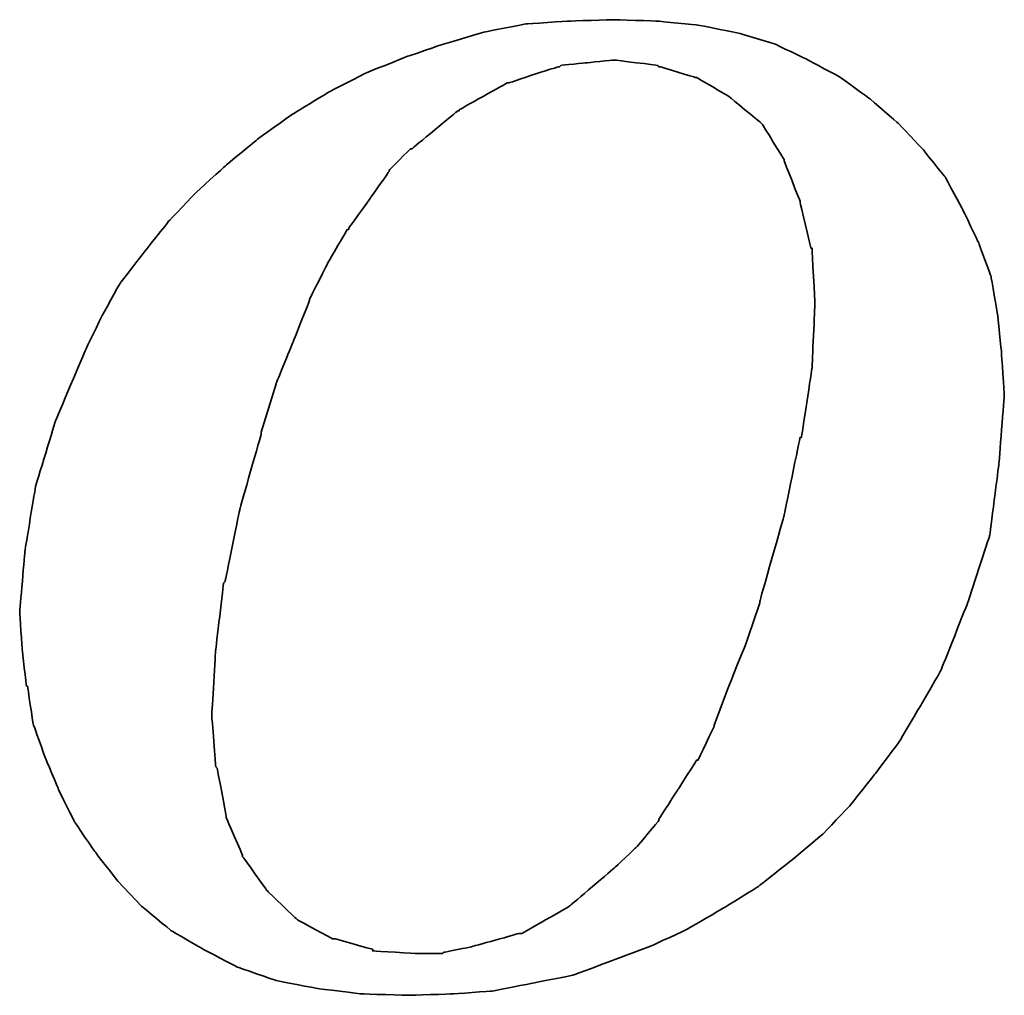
# Model space of a CAD drawing. Header units: millimetres. Extents: x 737 to 1271, y 623 to 792.
# Tile 36 of 48: x 1143.43 to 1148.01, y 676.67 to 681.21. Entities that reach past the tile are written whole.
import ezdxf

# ---------------------------------------------------------------- set-up
doc = ezdxf.new("R2010")
doc.units = ezdxf.units.MM
doc.header["$LTSCALE"] = 2
doc.layers.add('DIM', color=4, linetype='Continuous')
doc.layers.add('layer 1', color=7, linetype='Continuous')

# ---------------------------------------------------------------- blocks, each defined once
blk = doc.blocks.new('TBI MOTION logo(完整正式版)')
at = {"layer": 'layer 1', "color": 22, "lineweight": 35}
for points, knots in [([(-11.34375, -6.983749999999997), (-11.34375, -6.983749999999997), (-10.91375, -7.438749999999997), (-10.91375, -7.438749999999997), (-10.91375, -7.438749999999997), (-10.91375, -7.438749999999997), (-10.38625, -7.871249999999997), (-10.38625, -7.871249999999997), (-10.38625, -7.871249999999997), (-10.38625, -7.871249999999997), (-9.81125, -8.20375), (-9.81125, -8.20375), (-9.81125, -8.20375), (-9.81125, -8.20375), (-9.21125, -8.51875), (-9.21125, -8.51875), (-9.21125, -8.51875), (-9.21125, -8.51875), (-8.51625, -8.75875), (-8.51625, -8.75875), (-8.51625, -8.75875), (-8.51625, -8.75875), (-7.77125, -8.90375), (-7.77125, -8.90375), (-7.77125, -8.90375), (-7.77125, -8.90375), (-6.978749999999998, -8.998749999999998), (-6.978749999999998, -8.998749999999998), (-6.978749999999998, -8.998749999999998), (-6.978749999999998, -8.998749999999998), (-6.14125, -9.02375), (-6.14125, -9.02375), (-6.14125, -9.02375), (-6.14125, -9.02375), (-5.371249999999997, -8.998749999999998), (-5.371249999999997, -8.998749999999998), (-5.371249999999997, -8.998749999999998), (-5.371249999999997, -8.998749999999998), (-4.653749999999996, -8.94875), (-4.653749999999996, -8.94875), (-4.653749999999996, -8.94875), (-4.653749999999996, -8.94875), (-3.933749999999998, -8.80625), (-3.933749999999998, -8.80625), (-3.933749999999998, -8.80625), (-3.933749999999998, -8.80625), (-3.21375, -8.66375), (-3.21375, -8.66375), (-3.21375, -8.66375), (-3.21375, -8.66375), (-2.493749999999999, -8.398749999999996), (-2.493749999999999, -8.398749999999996), (-2.493749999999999, -8.398749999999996), (-2.493749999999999, -8.398749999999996), (-1.79875, -8.13375), (-1.79875, -8.13375), (-1.79875, -8.13375), (-1.79875, -8.13375), (-1.17375, -7.84375), (-1.17375, -7.84375), (-1.17375, -7.84375), (-1.17375, -7.84375), (-0.52375, -7.46375), (-0.52375, -7.46375), (-0.52375, -7.46375), (-0.52375, -7.46375), (0.10124, -7.07875), (0.10124, -7.07875), (0.10124, -7.07875), (0.10124, -7.07875), (0.6762500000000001, -6.62375), (0.6762500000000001, -6.62375), (0.6762500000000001, -6.62375), (0.6762500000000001, -6.62375), (1.248739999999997, -6.143749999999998), (1.248739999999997, -6.143749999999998), (1.248739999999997, -6.143749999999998), (1.248739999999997, -6.143749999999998), (1.72874, -5.64125), (1.72874, -5.64125), (1.72874, -5.64125), (1.72874, -5.64125), (2.18624, -5.063749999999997), (2.18624, -5.063749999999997), (2.18624, -5.063749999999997), (2.18624, -5.063749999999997), (2.616249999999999, -4.488739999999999), (2.616249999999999, -4.488739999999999), (2.616249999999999, -4.488739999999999), (2.616249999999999, -4.488739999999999), (3.00125, -3.838739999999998), (3.00125, -3.838739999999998), (3.00125, -3.838739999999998), (3.00125, -3.838739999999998), (3.36124, -3.21374), (3.36124, -3.21374), (3.36124, -3.21374), (3.36124, -3.21374), (3.84374, -1.991249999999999), (3.84374, -1.991249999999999), (3.84374, -1.991249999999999), (3.84374, -1.991249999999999), (4.22625, -0.81875), (4.22625, -0.81875), (4.22625, -0.81875), (4.22625, -0.81875), (4.39125, 0.4562400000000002), (4.39125, 0.4562400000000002), (4.39125, 0.4562400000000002), (4.39125, 0.4562400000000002), (4.488739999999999, 1.70124), (4.488739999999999, 1.70124), (4.488739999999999, 1.70124), (4.488739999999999, 1.70124), (4.43874, 2.44625), (4.43874, 2.44625), (4.43874, 2.44625), (4.43874, 2.44625), (4.368739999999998, 3.141249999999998), (4.368739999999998, 3.141249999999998), (4.368739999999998, 3.141249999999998), (4.368739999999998, 3.141249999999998), (4.251249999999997, 3.811249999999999), (4.251249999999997, 3.811249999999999), (4.251249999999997, 3.811249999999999), (4.251249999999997, 3.811249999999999), (4.03124, 4.411249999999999), (4.03124, 4.411249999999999), (4.03124, 4.411249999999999), (4.03124, 4.411249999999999), (3.74374, 5.01125), (3.74374, 5.01125), (3.74374, 5.01125), (3.74374, 5.01125), (3.43124, 5.58875), (3.43124, 5.58875), (3.43124, 5.58875), (3.43124, 5.58875), (3.02625, 6.091249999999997), (3.02625, 6.091249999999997), (3.02625, 6.091249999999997), (3.02625, 6.091249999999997), (2.593739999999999, 6.54875), (2.593739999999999, 6.54875), (2.593739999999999, 6.54875), (2.593739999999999, 6.54875), (2.091239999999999, 6.98125), (2.091239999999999, 6.98125), (2.091239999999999, 6.98125), (2.091239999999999, 6.98125), (1.561239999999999, 7.366249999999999), (1.561239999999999, 7.366249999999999), (1.561239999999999, 7.366249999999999), (1.561239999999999, 7.366249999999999), (0.98624, 7.676249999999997), (0.98624, 7.676249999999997), (0.98624, 7.676249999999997), (0.98624, 7.676249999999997), (0.38624, 7.96375), (0.38624, 7.96375), (0.38624, 7.96375), (0.38624, 7.96375), (-0.25875, 8.15625), (-0.25875, 8.15625), (-0.25875, 8.15625), (-0.25875, 8.15625), (-0.98125, 8.30125), (-0.98125, 8.30125), (-0.98125, 8.30125), (-0.98125, 8.30125), (-1.70124, 8.371249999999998), (-1.70124, 8.371249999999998), (-1.70124, 8.371249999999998), (-1.70124, 8.371249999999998), (-2.493749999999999, 8.396239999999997), (-2.493749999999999, 8.396239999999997), (-2.493749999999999, 8.396239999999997), (-2.493749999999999, 8.396239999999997), (-3.286249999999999, 8.371249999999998), (-3.286249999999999, 8.371249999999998), (-3.286249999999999, 8.371249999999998), (-3.286249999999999, 8.371249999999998), (-4.051249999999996, 8.32125), (-4.051249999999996, 8.32125), (-4.051249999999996, 8.32125), (-4.051249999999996, 8.32125), (-4.773749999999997, 8.18125), (-4.773749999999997, 8.18125), (-4.773749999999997, 8.18125), (-4.773749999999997, 8.18125), (-5.51625, 7.96375), (-5.51625, 7.96375), (-5.51625, 7.96375), (-5.51625, 7.96375), (-6.211249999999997, 7.72625), (-6.211249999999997, 7.72625), (-6.211249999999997, 7.72625), (-6.211249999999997, 7.72625), (-6.928749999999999, 7.43625), (-6.928749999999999, 7.43625), (-6.928749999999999, 7.43625), (-6.928749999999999, 7.43625), (-7.57875, 7.10125), (-7.57875, 7.10125), (-7.57875, 7.10125), (-7.57875, 7.10125), (-8.24875, 6.69125), (-8.24875, 6.69125), (-8.24875, 6.69125), (-8.24875, 6.69125), (-8.84875, 6.26125), (-8.84875, 6.26125), (-8.84875, 6.26125), (-8.84875, 6.26125), (-9.42625, 5.78125), (-9.42625, 5.78125), (-9.42625, 5.78125), (-9.42625, 5.78125), (-9.95375, 5.301249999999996), (-9.95375, 5.301249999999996), (-9.95375, 5.301249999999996), (-9.95375, 5.301249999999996), (-10.43375, 4.79624), (-10.43375, 4.79624), (-10.43375, 4.79624), (-10.43375, 4.79624), (-10.88875, 4.22125), (-10.88875, 4.22125), (-10.88875, 4.22125), (-10.88875, 4.22125), (-11.29875, 3.69375), (-11.29875, 3.69375), (-11.29875, 3.69375), (-11.29875, 3.69375), (-11.63375, 3.09125), (-11.63375, 3.09125), (-11.63375, 3.09125), (-11.63375, 3.09125), (-11.91875, 2.496249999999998), (-11.91875, 2.496249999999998), (-11.91875, 2.496249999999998), (-11.91875, 2.496249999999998), (-12.44875, 1.24625), (-12.44875, 1.24625), (-12.44875, 1.24625), (-12.44875, 1.24625), (-12.80875, 0.06874), (-12.80875, 0.06874), (-12.80875, 0.06874), (-12.80875, 0.06874), (-12.99875, -1.07875), (-12.99875, -1.07875), (-12.99875, -1.07875), (-12.99875, -1.07875), (-13.09375, -2.183749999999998), (-13.09375, -2.183749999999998), (-13.09375, -2.183749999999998), (-13.09375, -2.183749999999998), (-13.04875, -2.853749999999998), (-13.04875, -2.853749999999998), (-13.04875, -2.853749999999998), (-13.04875, -2.853749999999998), (-12.97375, -3.50375), (-12.97375, -3.50375), (-12.97375, -3.50375), (-12.97375, -3.50375), (-12.95375, -3.50375), (-12.95375, -3.50375), (-12.95375, -3.50375), (-12.95375, -3.50375), (-12.85375, -4.17375), (-12.85375, -4.17375), (-12.85375, -4.17375), (-12.85375, -4.17375), (-12.63875, -4.77624), (-12.63875, -4.77624), (-12.63875, -4.77624), (-12.63875, -4.77624), (-12.39875, -5.35125), (-12.39875, -5.35125), (-12.39875, -5.35125), (-12.39875, -5.35125), (-12.11375, -5.928749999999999), (-12.11375, -5.928749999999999), (-12.11375, -5.928749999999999), (-12.11375, -5.928749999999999), (-11.75375, -6.45375), (-11.75375, -6.45375), (-11.75375, -6.45375), (-11.75375, -6.45375), (-11.34375, -6.983749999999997), (-11.34375, -6.983749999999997)], [0, 0, 0, 0, 0.0136986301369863, 0.0136986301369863, 0.0136986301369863, 0.0136986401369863, 0.0273972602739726, 0.0273972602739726, 0.0273972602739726, 0.0273972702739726, 0.0410958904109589, 0.0410958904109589, 0.0410958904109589, 0.0410959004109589, 0.0547945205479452, 0.0547945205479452, 0.0547945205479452, 0.0547945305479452, 0.0684931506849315, 0.0684931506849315, 0.0684931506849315, 0.0684931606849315, 0.0821917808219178, 0.0821917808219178, 0.0821917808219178, 0.0821917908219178, 0.0958904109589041, 0.0958904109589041, 0.0958904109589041, 0.0958904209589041, 0.1095890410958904, 0.1095890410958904, 0.1095890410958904, 0.1095890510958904, 0.1232876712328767, 0.1232876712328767, 0.1232876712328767, 0.1232876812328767, 0.136986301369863, 0.136986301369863, 0.136986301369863, 0.136986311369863, 0.1506849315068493, 0.1506849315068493, 0.1506849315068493, 0.1506849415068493, 0.1643835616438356, 0.1643835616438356, 0.1643835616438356, 0.1643835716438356, 0.1780821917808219, 0.1780821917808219, 0.1780821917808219, 0.1780822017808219, 0.1917808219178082, 0.1917808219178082, 0.1917808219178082, 0.1917808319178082, 0.2054794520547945, 0.2054794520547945, 0.2054794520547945, 0.2054794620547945, 0.2191780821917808, 0.2191780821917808, 0.2191780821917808, 0.2191780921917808, 0.2328767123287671, 0.2328767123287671, 0.2328767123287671, 0.2328767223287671, 0.2465753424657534, 0.2465753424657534, 0.2465753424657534, 0.2465753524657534, 0.2602739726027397, 0.2602739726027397, 0.2602739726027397, 0.2602739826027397, 0.273972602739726, 0.273972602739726, 0.273972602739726, 0.273972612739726, 0.2876712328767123, 0.2876712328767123, 0.2876712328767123, 0.2876712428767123, 0.3013698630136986, 0.3013698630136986, 0.3013698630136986, 0.3013698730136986, 0.3150684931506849, 0.3150684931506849, 0.3150684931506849, 0.3150685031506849, 0.3287671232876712, 0.3287671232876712, 0.3287671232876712, 0.3287671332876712, 0.3424657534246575, 0.3424657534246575, 0.3424657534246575, 0.3424657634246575, 0.3561643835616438, 0.3561643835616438, 0.3561643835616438, 0.3561643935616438, 0.3698630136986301, 0.3698630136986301, 0.3698630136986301, 0.3698630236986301, 0.3835616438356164, 0.3835616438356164, 0.3835616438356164, 0.3835616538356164, 0.3972602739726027, 0.3972602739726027, 0.3972602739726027, 0.3972602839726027, 0.410958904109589, 0.410958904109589, 0.410958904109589, 0.4109589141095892, 0.4246575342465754, 0.4246575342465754, 0.4246575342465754, 0.4246575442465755, 0.4383561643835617, 0.4383561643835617, 0.4383561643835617, 0.4383561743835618, 0.4520547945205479, 0.4520547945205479, 0.4520547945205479, 0.452054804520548, 0.4657534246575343, 0.4657534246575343, 0.4657534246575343, 0.4657534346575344, 0.4794520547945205, 0.4794520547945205, 0.4794520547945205, 0.4794520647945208, 0.4931506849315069, 0.4931506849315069, 0.4931506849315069, 0.4931506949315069, 0.5068493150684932, 0.5068493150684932, 0.5068493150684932, 0.5068493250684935, 0.5205479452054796, 0.5205479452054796, 0.5205479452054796, 0.5205479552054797, 0.5342465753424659, 0.5342465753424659, 0.5342465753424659, 0.534246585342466, 0.5479452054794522, 0.5479452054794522, 0.5479452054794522, 0.5479452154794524, 0.5616438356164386, 0.5616438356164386, 0.5616438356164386, 0.5616438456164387, 0.5753424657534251, 0.5753424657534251, 0.5753424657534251, 0.5753424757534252, 0.5890410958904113, 0.5890410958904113, 0.5890410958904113, 0.5890411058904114, 0.6027397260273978, 0.6027397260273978, 0.6027397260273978, 0.602739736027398, 0.616438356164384, 0.616438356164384, 0.616438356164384, 0.6164383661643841, 0.6301369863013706, 0.6301369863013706, 0.6301369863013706, 0.6301369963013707, 0.6438356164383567, 0.6438356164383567, 0.6438356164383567, 0.6438356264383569, 0.6575342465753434, 0.6575342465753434, 0.6575342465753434, 0.6575342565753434, 0.6712328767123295, 0.6712328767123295, 0.6712328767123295, 0.6712328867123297, 0.6849315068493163, 0.6849315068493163, 0.6849315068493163, 0.6849315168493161, 0.6986301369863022, 0.6986301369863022, 0.6986301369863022, 0.6986301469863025, 0.7123287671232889, 0.7123287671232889, 0.7123287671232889, 0.7123287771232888, 0.7260273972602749, 0.7260273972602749, 0.7260273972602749, 0.7260274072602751, 0.7397260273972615, 0.7397260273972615, 0.7397260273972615, 0.7397260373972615, 0.7534246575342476, 0.7534246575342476, 0.7534246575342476, 0.7534246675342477, 0.767123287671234, 0.767123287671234, 0.767123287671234, 0.7671232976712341, 0.7808219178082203, 0.7808219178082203, 0.7808219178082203, 0.7808219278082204, 0.7945205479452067, 0.7945205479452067, 0.7945205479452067, 0.7945205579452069, 0.8082191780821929, 0.8082191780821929, 0.8082191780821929, 0.808219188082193, 0.8219178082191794, 0.8219178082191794, 0.8219178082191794, 0.8219178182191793, 0.8356164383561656, 0.8356164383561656, 0.8356164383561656, 0.8356164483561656, 0.8493150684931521, 0.8493150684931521, 0.8493150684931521, 0.8493150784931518, 0.8630136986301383, 0.8630136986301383, 0.8630136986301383, 0.8630137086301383, 0.8767123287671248, 0.8767123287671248, 0.8767123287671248, 0.8767123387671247, 0.8904109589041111, 0.8904109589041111, 0.8904109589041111, 0.8904109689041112, 0.9041095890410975, 0.9041095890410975, 0.9041095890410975, 0.9041095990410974, 0.9178082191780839, 0.9178082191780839, 0.9178082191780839, 0.9178082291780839, 0.9315068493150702, 0.9315068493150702, 0.9315068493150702, 0.9315068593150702, 0.9452054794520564, 0.9452054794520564, 0.9452054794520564, 0.9452054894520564, 0.9589041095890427, 0.9589041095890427, 0.9589041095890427, 0.9589041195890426, 0.9726027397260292, 0.9726027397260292, 0.9726027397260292, 0.9726027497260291, 0.9863013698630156, 0.9863013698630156, 0.9863013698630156, 0.9863013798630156, 1, 1, 1, 1]), ([(-8.77875, 1.031239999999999), (-8.77875, 1.031239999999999), (-8.51625, 1.89625), (-8.51625, 1.89625), (-8.51625, 1.89625), (-8.51625, 1.89625), (-8.20375, 2.663749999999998), (-8.20375, 2.663749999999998), (-8.20375, 2.663749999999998), (-8.20375, 2.663749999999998), (-7.916249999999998, 3.38125), (-7.916249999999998, 3.38125), (-7.916249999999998, 3.38125), (-7.916249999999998, 3.38125), (-7.916249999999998, 3.406239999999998), (-7.916249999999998, 3.406239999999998), (-7.916249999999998, 3.406239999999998), (-7.916249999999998, 3.406239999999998), (-7.57875, 4.07624), (-7.57875, 4.07624), (-7.57875, 4.07624), (-7.57875, 4.07624), (-7.24375, 4.65125), (-7.24375, 4.65125), (-7.24375, 4.65125), (-7.24375, 4.65125), (-7.21875, 4.65125), (-7.21875, 4.65125), (-7.21875, 4.65125), (-7.21875, 4.65125), (-7.21875, 4.676239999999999), (-7.21875, 4.676239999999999), (-7.21875, 4.676239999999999), (-7.21875, 4.676239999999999), (-6.836249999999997, 5.20375), (-6.836249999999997, 5.20375), (-6.836249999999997, 5.20375), (-6.836249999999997, 5.20375), (-6.49875, 5.68625), (-6.49875, 5.68625), (-6.49875, 5.68625), (-6.49875, 5.68625), (-6.49875, 5.706249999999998), (-6.49875, 5.706249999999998), (-6.49875, 5.706249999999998), (-6.49875, 5.706249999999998), (-6.116249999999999, 6.091249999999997), (-6.116249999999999, 6.091249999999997), (-6.116249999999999, 6.091249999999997), (-6.116249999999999, 6.091249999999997), (-6.091249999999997, 6.091249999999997), (-6.091249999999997, 6.091249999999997), (-6.091249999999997, 6.091249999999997), (-6.091249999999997, 6.091249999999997), (-5.273749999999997, 6.76625), (-5.273749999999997, 6.76625), (-5.273749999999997, 6.76625), (-5.273749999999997, 6.76625), (-5.24875, 6.76625), (-5.24875, 6.76625), (-5.24875, 6.76625), (-5.24875, 6.76625), (-5.24875, 6.786249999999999), (-5.24875, 6.786249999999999), (-5.24875, 6.786249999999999), (-5.24875, 6.786249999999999), (-4.388749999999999, 7.266239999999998), (-4.388749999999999, 7.266239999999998), (-4.388749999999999, 7.266239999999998), (-4.388749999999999, 7.266239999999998), (-4.36125, 7.266239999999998), (-4.36125, 7.266239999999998), (-4.36125, 7.266239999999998), (-4.36125, 7.266239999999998), (-3.933749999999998, 7.411249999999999), (-3.933749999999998, 7.411249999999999), (-3.933749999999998, 7.411249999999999), (-3.933749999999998, 7.411249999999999), (-3.473749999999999, 7.55625), (-3.473749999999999, 7.55625), (-3.473749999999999, 7.55625), (-3.473749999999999, 7.55625), (-3.453749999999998, 7.55625), (-3.453749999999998, 7.55625), (-3.453749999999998, 7.55625), (-3.453749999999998, 7.55625), (-3.428749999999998, 7.581239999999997), (-3.428749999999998, 7.581239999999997), (-3.428749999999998, 7.581239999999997), (-3.428749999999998, 7.581239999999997), (-2.973749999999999, 7.626249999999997), (-2.973749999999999, 7.626249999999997), (-2.973749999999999, 7.626249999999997), (-2.973749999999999, 7.626249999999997), (-2.493749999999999, 7.676249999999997), (-2.493749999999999, 7.676249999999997), (-2.493749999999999, 7.676249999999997), (-2.493749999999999, 7.676249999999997), (-2.46875, 7.676249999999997), (-2.46875, 7.676249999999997), (-2.46875, 7.676249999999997), (-2.46875, 7.676249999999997), (-1.70124, 7.581239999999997), (-1.70124, 7.581239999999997), (-1.70124, 7.581239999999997), (-1.70124, 7.581239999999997), (-1.678749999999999, 7.55625), (-1.678749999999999, 7.55625), (-1.678749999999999, 7.55625), (-1.678749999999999, 7.55625), (-1.65375, 7.55625), (-1.65375, 7.55625), (-1.65375, 7.55625), (-1.65375, 7.55625), (-1.03125, 7.366249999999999), (-1.03125, 7.366249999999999), (-1.03125, 7.366249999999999), (-1.03125, 7.366249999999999), (-1.00625, 7.366249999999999), (-1.00625, 7.366249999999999), (-1.00625, 7.366249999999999), (-1.00625, 7.366249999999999), (-0.43124, 7.026239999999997), (-0.43124, 7.026239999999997), (-0.43124, 7.026239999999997), (-0.43124, 7.026239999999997), (-0.40625, 7.006239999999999), (-0.40625, 7.006239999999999), (-0.40625, 7.006239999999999), (-0.40625, 7.006239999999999), (0.12124, 6.571239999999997), (0.12124, 6.571239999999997), (0.12124, 6.571239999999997), (0.12124, 6.571239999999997), (0.14624, 6.54875), (0.14624, 6.54875), (0.14624, 6.54875), (0.14624, 6.54875), (0.17124, 6.523749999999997), (0.17124, 6.523749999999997), (0.17124, 6.523749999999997), (0.17124, 6.523749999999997), (0.55625, 5.898749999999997), (0.55625, 5.898749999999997), (0.55625, 5.898749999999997), (0.55625, 5.898749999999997), (0.55625, 5.876249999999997), (0.55625, 5.876249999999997), (0.55625, 5.876249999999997), (0.55625, 5.876249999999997), (0.8412399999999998, 5.15625), (0.8412399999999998, 5.15625), (0.8412399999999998, 5.15625), (0.8412399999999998, 5.15625), (0.8412399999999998, 5.131249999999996), (0.8412399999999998, 5.131249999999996), (0.8412399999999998, 5.131249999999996), (0.8412399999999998, 5.131249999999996), (1.03624, 4.318749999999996), (1.03624, 4.318749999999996), (1.03624, 4.318749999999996), (1.03624, 4.318749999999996), (1.05624, 4.318749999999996), (1.05624, 4.318749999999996), (1.05624, 4.318749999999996), (1.05624, 4.318749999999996), (1.05624, 4.291249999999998), (1.05624, 4.291249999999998), (1.05624, 4.291249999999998), (1.05624, 4.291249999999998), (1.106249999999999, 3.331249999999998), (1.106249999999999, 3.331249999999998), (1.106249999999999, 3.331249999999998), (1.106249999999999, 3.331249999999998), (1.106249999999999, 3.308749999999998), (1.106249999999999, 3.308749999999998), (1.106249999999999, 3.308749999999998), (1.106249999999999, 3.308749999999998), (1.05624, 2.20624), (1.05624, 2.20624), (1.05624, 2.20624), (1.05624, 2.20624), (1.05624, 2.18124), (1.05624, 2.18124), (1.05624, 2.18124), (1.05624, 2.18124), (0.8662399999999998, 0.9362399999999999), (0.8662399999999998, 0.9362399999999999), (0.8662399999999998, 0.9362399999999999), (0.8662399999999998, 0.9362399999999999), (0.8412399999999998, 0.9362399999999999), (0.8412399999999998, 0.9362399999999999), (0.8412399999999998, 0.9362399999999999), (0.8412399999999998, 0.9362399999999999), (0.55625, -0.45874), (0.55625, -0.45874), (0.55625, -0.45874), (0.55625, -0.45874), (0.12124, -1.991249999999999), (0.12124, -1.991249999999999), (0.12124, -1.991249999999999), (0.12124, -1.991249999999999), (0.12124, -2.01874), (0.12124, -2.01874), (0.12124, -2.01874), (0.12124, -2.01874), (-0.13874, -2.783749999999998), (-0.13874, -2.783749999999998), (-0.13874, -2.783749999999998), (-0.13874, -2.783749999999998), (-0.43124, -3.50375), (-0.43124, -3.50375), (-0.43124, -3.50375), (-0.43124, -3.50375), (-0.69375, -4.19875), (-0.69375, -4.19875), (-0.69375, -4.19875), (-0.69375, -4.19875), (-0.69375, -4.223749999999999), (-0.69375, -4.223749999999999), (-0.69375, -4.223749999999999), (-0.69375, -4.223749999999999), (-0.98125, -4.823739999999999), (-0.98125, -4.823739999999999), (-0.98125, -4.823739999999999), (-0.98125, -4.823739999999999), (-1.00625, -4.823739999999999), (-1.00625, -4.823739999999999), (-1.00625, -4.823739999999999), (-1.00625, -4.823739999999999), (-1.33875, -5.35125), (-1.33875, -5.35125), (-1.33875, -5.35125), (-1.33875, -5.35125), (-1.678749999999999, -5.87875), (-1.678749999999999, -5.87875), (-1.678749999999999, -5.87875), (-1.678749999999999, -5.87875), (-1.678749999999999, -5.903749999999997), (-1.678749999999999, -5.903749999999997), (-1.678749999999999, -5.903749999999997), (-1.678749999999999, -5.903749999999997), (-2.058749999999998, -6.358749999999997), (-2.058749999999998, -6.358749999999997), (-2.058749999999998, -6.358749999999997), (-2.058749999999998, -6.358749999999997), (-2.08375, -6.38375), (-2.08375, -6.38375), (-2.08375, -6.38375), (-2.08375, -6.38375), (-2.46875, -6.74375), (-2.46875, -6.74375), (-2.46875, -6.74375), (-2.46875, -6.74375), (-3.25875, -7.416249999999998), (-3.25875, -7.416249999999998), (-3.25875, -7.416249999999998), (-3.25875, -7.416249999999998), (-3.286249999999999, -7.438749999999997), (-3.286249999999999, -7.438749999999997), (-3.286249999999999, -7.438749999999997), (-3.286249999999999, -7.438749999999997), (-4.12375, -7.91875), (-4.12375, -7.91875), (-4.12375, -7.91875), (-4.12375, -7.91875), (-4.148749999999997, -7.91875), (-4.148749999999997, -7.91875), (-4.148749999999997, -7.91875), (-4.148749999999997, -7.91875), (-4.171249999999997, -7.91875), (-4.171249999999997, -7.91875), (-4.171249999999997, -7.91875), (-4.171249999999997, -7.91875), (-5.03375, -8.15875), (-5.03375, -8.15875), (-5.03375, -8.15875), (-5.03375, -8.15875), (-5.51625, -8.25625), (-5.51625, -8.25625), (-5.51625, -8.25625), (-5.51625, -8.25625), (-5.541249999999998, -8.27875), (-5.541249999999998, -8.27875), (-5.541249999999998, -8.27875), (-5.541249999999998, -8.27875), (-5.563749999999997, -8.27875), (-5.563749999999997, -8.27875), (-5.563749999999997, -8.27875), (-5.563749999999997, -8.27875), (-5.996249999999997, -8.27875), (-5.996249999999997, -8.27875), (-5.996249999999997, -8.27875), (-5.996249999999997, -8.27875), (-6.763749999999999, -8.23125), (-6.763749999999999, -8.23125), (-6.763749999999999, -8.23125), (-6.763749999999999, -8.23125), (-6.78875, -8.23125), (-6.78875, -8.23125), (-6.78875, -8.23125), (-6.78875, -8.23125), (-6.78875, -8.20375), (-6.78875, -8.20375), (-6.78875, -8.20375), (-6.78875, -8.20375), (-7.45875, -8.013749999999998), (-7.45875, -8.013749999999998), (-7.45875, -8.013749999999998), (-7.45875, -8.013749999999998), (-7.483749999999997, -8.013749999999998), (-7.483749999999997, -8.013749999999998), (-7.483749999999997, -8.013749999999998), (-7.483749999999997, -8.013749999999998), (-7.50875, -8.013749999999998), (-7.50875, -8.013749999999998), (-7.50875, -8.013749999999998), (-7.50875, -8.013749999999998), (-8.13125, -7.678749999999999), (-8.13125, -7.678749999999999), (-8.13125, -7.678749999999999), (-8.13125, -7.678749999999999), (-8.15625, -7.653749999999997), (-8.15625, -7.653749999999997), (-8.15625, -7.653749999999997), (-8.15625, -7.653749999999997), (-8.65875, -7.17375), (-8.65875, -7.17375), (-8.65875, -7.17375), (-8.65875, -7.17375), (-8.683749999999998, -7.148749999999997), (-8.683749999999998, -7.148749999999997), (-8.683749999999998, -7.148749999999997), (-8.683749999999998, -7.148749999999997), (-9.08875, -6.57375), (-9.08875, -6.57375), (-9.08875, -6.57375), (-9.08875, -6.57375), (-9.11375, -6.54875), (-9.11375, -6.54875), (-9.11375, -6.54875), (-9.11375, -6.54875), (-9.11375, -6.528749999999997), (-9.11375, -6.528749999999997), (-9.11375, -6.528749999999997), (-9.11375, -6.528749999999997), (-9.40375, -5.853749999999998), (-9.40375, -5.853749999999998), (-9.40375, -5.853749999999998), (-9.40375, -5.853749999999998), (-9.40375, -5.82875), (-9.40375, -5.82875), (-9.40375, -5.82875), (-9.40375, -5.82875), (-9.56875, -4.96875), (-9.56875, -4.96875), (-9.56875, -4.96875), (-9.56875, -4.96875), (-9.59375, -4.943749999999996), (-9.59375, -4.943749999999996), (-9.59375, -4.943749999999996), (-9.59375, -4.943749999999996), (-9.66375, -4.03375), (-9.66375, -4.03375), (-9.66375, -4.03375), (-9.66375, -4.03375), (-9.66375, -4.00875), (-9.66375, -4.00875), (-9.66375, -4.00875), (-9.66375, -4.00875), (-9.59375, -2.853749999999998), (-9.59375, -2.853749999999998), (-9.59375, -2.853749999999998), (-9.59375, -2.853749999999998), (-9.451249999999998, -1.658749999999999), (-9.451249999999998, -1.658749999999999), (-9.451249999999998, -1.658749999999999), (-9.451249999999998, -1.658749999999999), (-9.42625, -1.63375), (-9.42625, -1.63375), (-9.42625, -1.63375), (-9.42625, -1.63375), (-9.16125, -0.33875), (-9.16125, -0.33875), (-9.16125, -0.33875), (-9.16125, -0.33875), (-8.77875, 1.00624), (-8.77875, 1.00624), (-8.77875, 1.00624), (-8.77875, 1.00624), (-8.77875, 1.031239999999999), (-8.77875, 1.031239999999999)], [0, 0, 0, 0, 0.0102040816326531, 0.0102040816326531, 0.0102040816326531, 0.0102040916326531, 0.0204081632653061, 0.0204081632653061, 0.0204081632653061, 0.0204081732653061, 0.0306122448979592, 0.0306122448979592, 0.0306122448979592, 0.0306122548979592, 0.0408163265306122, 0.0408163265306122, 0.0408163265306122, 0.0408163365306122, 0.0510204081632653, 0.0510204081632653, 0.0510204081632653, 0.0510204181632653, 0.0612244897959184, 0.0612244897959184, 0.0612244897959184, 0.0612244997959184, 0.0714285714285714, 0.0714285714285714, 0.0714285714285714, 0.0714285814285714, 0.0816326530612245, 0.0816326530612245, 0.0816326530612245, 0.0816326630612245, 0.0918367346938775, 0.0918367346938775, 0.0918367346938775, 0.0918367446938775, 0.1020408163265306, 0.1020408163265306, 0.1020408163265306, 0.1020408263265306, 0.1122448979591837, 0.1122448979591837, 0.1122448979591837, 0.1122449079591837, 0.1224489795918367, 0.1224489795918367, 0.1224489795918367, 0.1224489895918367, 0.1326530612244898, 0.1326530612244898, 0.1326530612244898, 0.1326530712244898, 0.1428571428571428, 0.1428571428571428, 0.1428571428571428, 0.1428571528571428, 0.1530612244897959, 0.1530612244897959, 0.1530612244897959, 0.1530612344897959, 0.163265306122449, 0.163265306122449, 0.163265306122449, 0.163265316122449, 0.1734693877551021, 0.1734693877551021, 0.1734693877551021, 0.1734693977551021, 0.1836734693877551, 0.1836734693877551, 0.1836734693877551, 0.1836734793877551, 0.1938775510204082, 0.1938775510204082, 0.1938775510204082, 0.1938775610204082, 0.2040816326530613, 0.2040816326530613, 0.2040816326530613, 0.2040816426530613, 0.2142857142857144, 0.2142857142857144, 0.2142857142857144, 0.2142857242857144, 0.2244897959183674, 0.2244897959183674, 0.2244897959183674, 0.2244898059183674, 0.2346938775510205, 0.2346938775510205, 0.2346938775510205, 0.2346938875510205, 0.2448979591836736, 0.2448979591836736, 0.2448979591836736, 0.2448979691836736, 0.2551020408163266, 0.2551020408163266, 0.2551020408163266, 0.2551020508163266, 0.2653061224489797, 0.2653061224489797, 0.2653061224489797, 0.2653061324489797, 0.2755102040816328, 0.2755102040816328, 0.2755102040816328, 0.2755102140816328, 0.2857142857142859, 0.2857142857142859, 0.2857142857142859, 0.2857142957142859, 0.2959183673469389, 0.2959183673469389, 0.2959183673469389, 0.2959183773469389, 0.306122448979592, 0.306122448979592, 0.306122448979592, 0.306122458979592, 0.3163265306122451, 0.3163265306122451, 0.3163265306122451, 0.3163265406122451, 0.3265306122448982, 0.3265306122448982, 0.3265306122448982, 0.3265306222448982, 0.3367346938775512, 0.3367346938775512, 0.3367346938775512, 0.3367347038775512, 0.3469387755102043, 0.3469387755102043, 0.3469387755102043, 0.3469387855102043, 0.3571428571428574, 0.3571428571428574, 0.3571428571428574, 0.3571428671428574, 0.3673469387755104, 0.3673469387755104, 0.3673469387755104, 0.3673469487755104, 0.3775510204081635, 0.3775510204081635, 0.3775510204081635, 0.3775510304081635, 0.3877551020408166, 0.3877551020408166, 0.3877551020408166, 0.3877551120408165, 0.3979591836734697, 0.3979591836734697, 0.3979591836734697, 0.3979591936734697, 0.4081632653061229, 0.4081632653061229, 0.4081632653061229, 0.408163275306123, 0.4183673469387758, 0.4183673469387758, 0.4183673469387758, 0.4183673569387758, 0.428571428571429, 0.428571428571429, 0.428571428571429, 0.428571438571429, 0.4387755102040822, 0.4387755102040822, 0.4387755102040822, 0.4387755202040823, 0.4489795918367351, 0.4489795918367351, 0.4489795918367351, 0.4489796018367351, 0.4591836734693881, 0.4591836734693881, 0.4591836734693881, 0.4591836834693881, 0.4693877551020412, 0.4693877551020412, 0.4693877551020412, 0.4693877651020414, 0.4795918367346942, 0.4795918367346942, 0.4795918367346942, 0.4795918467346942, 0.4897959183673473, 0.4897959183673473, 0.4897959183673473, 0.4897959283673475, 0.5000000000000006, 0.5000000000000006, 0.5000000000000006, 0.500000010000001, 0.5102040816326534, 0.5102040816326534, 0.5102040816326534, 0.5102040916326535, 0.5204081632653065, 0.5204081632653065, 0.5204081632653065, 0.5204081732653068, 0.5306122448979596, 0.5306122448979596, 0.5306122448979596, 0.5306122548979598, 0.5408163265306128, 0.5408163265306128, 0.5408163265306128, 0.5408163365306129, 0.5510204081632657, 0.5510204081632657, 0.5510204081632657, 0.5510204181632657, 0.5612244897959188, 0.5612244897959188, 0.5612244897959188, 0.5612244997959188, 0.5714285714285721, 0.5714285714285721, 0.5714285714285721, 0.5714285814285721, 0.581632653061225, 0.581632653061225, 0.581632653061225, 0.581632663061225, 0.5918367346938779, 0.5918367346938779, 0.5918367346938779, 0.591836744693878, 0.6020408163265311, 0.6020408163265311, 0.6020408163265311, 0.6020408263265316, 0.6122448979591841, 0.6122448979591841, 0.6122448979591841, 0.6122449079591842, 0.6224489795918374, 0.6224489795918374, 0.6224489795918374, 0.6224489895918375, 0.6326530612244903, 0.6326530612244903, 0.6326530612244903, 0.6326530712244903, 0.6428571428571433, 0.6428571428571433, 0.6428571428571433, 0.6428571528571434, 0.6530612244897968, 0.6530612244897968, 0.6530612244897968, 0.6530612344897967, 0.6632653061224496, 0.6632653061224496, 0.6632653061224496, 0.6632653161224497, 0.6734693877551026, 0.6734693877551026, 0.6734693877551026, 0.6734693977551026, 0.6836734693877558, 0.6836734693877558, 0.6836734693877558, 0.683673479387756, 0.6938775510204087, 0.6938775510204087, 0.6938775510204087, 0.6938775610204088, 0.7040816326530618, 0.7040816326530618, 0.7040816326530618, 0.7040816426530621, 0.7142857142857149, 0.7142857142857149, 0.7142857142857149, 0.7142857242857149, 0.7244897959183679, 0.7244897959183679, 0.7244897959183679, 0.724489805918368, 0.7346938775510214, 0.7346938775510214, 0.7346938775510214, 0.7346938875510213, 0.7448979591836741, 0.7448979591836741, 0.7448979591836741, 0.7448979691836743, 0.7551020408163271, 0.7551020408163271, 0.7551020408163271, 0.7551020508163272, 0.7653061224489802, 0.7653061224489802, 0.7653061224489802, 0.7653061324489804, 0.7755102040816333, 0.7755102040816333, 0.7755102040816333, 0.7755102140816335, 0.7857142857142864, 0.7857142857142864, 0.7857142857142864, 0.7857142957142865, 0.7959183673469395, 0.7959183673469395, 0.7959183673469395, 0.7959183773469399, 0.8061224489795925, 0.8061224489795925, 0.8061224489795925, 0.8061224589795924, 0.8163265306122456, 0.8163265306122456, 0.8163265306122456, 0.8163265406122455, 0.8265306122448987, 0.8265306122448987, 0.8265306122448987, 0.8265306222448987, 0.8367346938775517, 0.8367346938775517, 0.8367346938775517, 0.8367347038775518, 0.8469387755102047, 0.8469387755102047, 0.8469387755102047, 0.8469387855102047, 0.8571428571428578, 0.8571428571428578, 0.8571428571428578, 0.8571428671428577, 0.8673469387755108, 0.8673469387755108, 0.8673469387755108, 0.8673469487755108, 0.8775510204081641, 0.8775510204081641, 0.8775510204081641, 0.8775510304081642, 0.8877551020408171, 0.8877551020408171, 0.8877551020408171, 0.887755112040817, 0.8979591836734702, 0.8979591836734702, 0.8979591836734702, 0.8979591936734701, 0.9081632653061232, 0.9081632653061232, 0.9081632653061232, 0.9081632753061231, 0.9183673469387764, 0.9183673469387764, 0.9183673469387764, 0.9183673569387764, 0.928571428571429, 0.928571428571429, 0.928571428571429, 0.9285714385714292, 0.9387755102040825, 0.9387755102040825, 0.9387755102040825, 0.9387755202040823, 0.9489795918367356, 0.9489795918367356, 0.9489795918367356, 0.9489796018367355, 0.9591836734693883, 0.9591836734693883, 0.9591836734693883, 0.9591836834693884, 0.9693877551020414, 0.9693877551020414, 0.9693877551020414, 0.9693877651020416, 0.9795918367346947, 0.9795918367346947, 0.9795918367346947, 0.9795918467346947, 0.9897959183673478, 0.9897959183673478, 0.9897959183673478, 0.9897959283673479, 1, 1, 1, 1])]:
    blk.add_open_spline(points, degree=3, knots=knots, dxfattribs=at)

msp = doc.modelspace()

# ---------------------------------------------------------------- block references
at = {"layer": 'DIM', "color": 7, "xscale": 0.2606204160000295, "yscale": 0.2606204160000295, "zscale": 0.2606204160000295}
msp.add_blockref('TBI MOTION logo(完整正式版)', (1146.845112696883, 679.0229795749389), dxfattribs=at)

doc.saveas('drawing.dxf')
